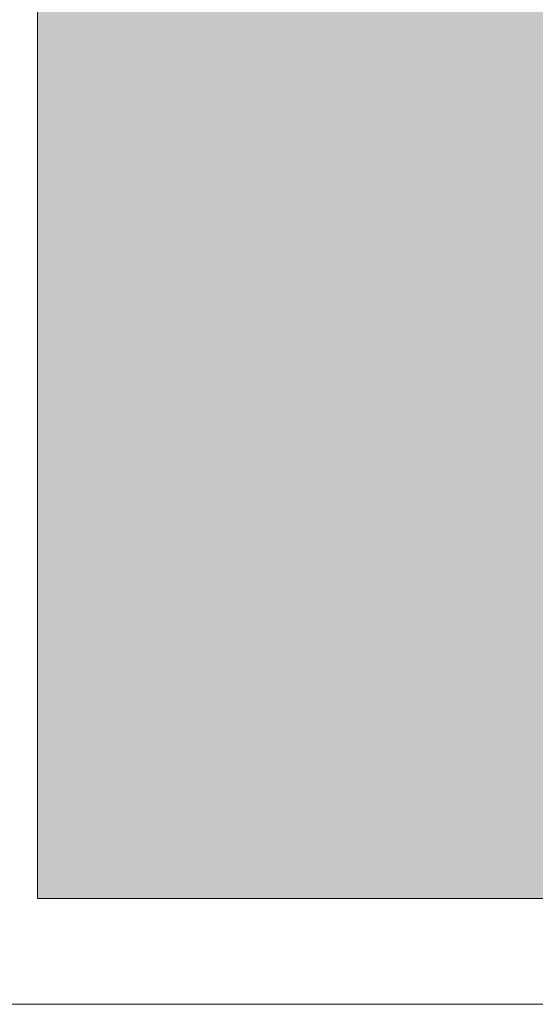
# Model space of a CAD drawing. Header units: millimetres. Extents: x -13994 to 14014, y -18238 to 7441.
# Tile 15 of 190: x -9261 to -8481, y -18235 to -16748. Entities that reach past the tile are written whole.
import ezdxf

# ---------------------------------------------------------------- set-up
doc = ezdxf.new("R2010")
doc.units = ezdxf.units.MM
for name, color, linetype, lineweight in [('A-FLOR', 7, 'Continuous', 5), ('A-FLOR-PATT', 7, 'Continuous', 5), ('C-TOPO', 7, 'Continuous', 5)]:
    doc.layers.add(name, color=color, linetype=linetype, lineweight=lineweight)

msp = doc.modelspace()

# ---------------------------------------------------------------- hatches: boundary and pattern name
at = {"layer": 'A-FLOR-PATT', "true_color": 0xd8d8d8}
msp.add_hatch(color=254, dxfattribs=at).paths.add_polyline_path([(-8333.6, -18075), (-8333.6, -17783.9), (-8334.6, -17784.9), (-8354, -17785.2), (-8354.4, -17785.6), (-8392.4, -17785.9), (-8393.3, -17790.8), (-8395.5, -17792.7), (-8399.3, -17793.3), (-8402.9, -17794.4), (-8405.7, -17795.9), (-8409.6, -17798.4), (-8412.5, -17798.2), (-8415.6, -17795.9), (-8418.9, -17794.2), (-8422, -17793.3), (-8426.4, -17792.4), (-8428.3, -17790.2), (-8428.8, -17787), (-8429.4, -17785.6), (-8439.4, -17785.1), (-8441.6, -17785.5), (-8444.7, -17787.6), (-8447.9, -17788.5), (-8453, -17788.9), (-8457.1, -17787.9), (-8462.4, -17783.8), (-8464.6, -17779.4), (-8465.3, -17775), (-8463.7, -17768.4), (-8462, -17765.8), (-8458.1, -17762.7), (-8454.4, -17761.5), (-8449.9, -17761.2), (-8444.7, -17762.4), (-8439.6, -17765), (-8428.9, -17764.1), (-8428, -17759.3), (-8425.8, -17757.4), (-8422.2, -17756.8), (-8418.4, -17755.7), (-8415.6, -17754.1), (-8411.7, -17751.6), (-8408.8, -17751.9), (-8405.3, -17754.4), (-8402.4, -17755.9), (-8399.2, -17756.8), (-8394.9, -17757.7), (-8393, -17759.9), (-8392.5, -17763.1), (-8392.3, -17764.5), (-8354, -17764.8), (-8354, -17765.2), (-8334.6, -17765.2), (-8333.6, -17766.2), (-8333.6, -15315), (-9233.6, -15315), (-9233.6, -18075), (-8611.1, -18075)])

# ---------------------------------------------------------------- linework, layer by layer
at = {"layer": 'A-FLOR', "color": 9, "true_color": 0xc0c0c0}
for p, q in [((-9233.6, -13115), (-9233.6, -18075)), ((-9233.6, -18075), (-8333.6, -18075))]:
    msp.add_line(p, q, dxfattribs=at)
at = {"layer": 'C-TOPO', "color": 254, "true_color": 0xd4d4d4}
msp.add_line((-8333.6, -18235), (-13993.6, -18235), dxfattribs=at)
at = {"layer": 'C-TOPO', "color": 254, "true_color": 0xe5e5e5}
msp.add_line((-13993.6, -18235), (-8333.6, -18235), dxfattribs=at)

doc.saveas('drawing.dxf')
